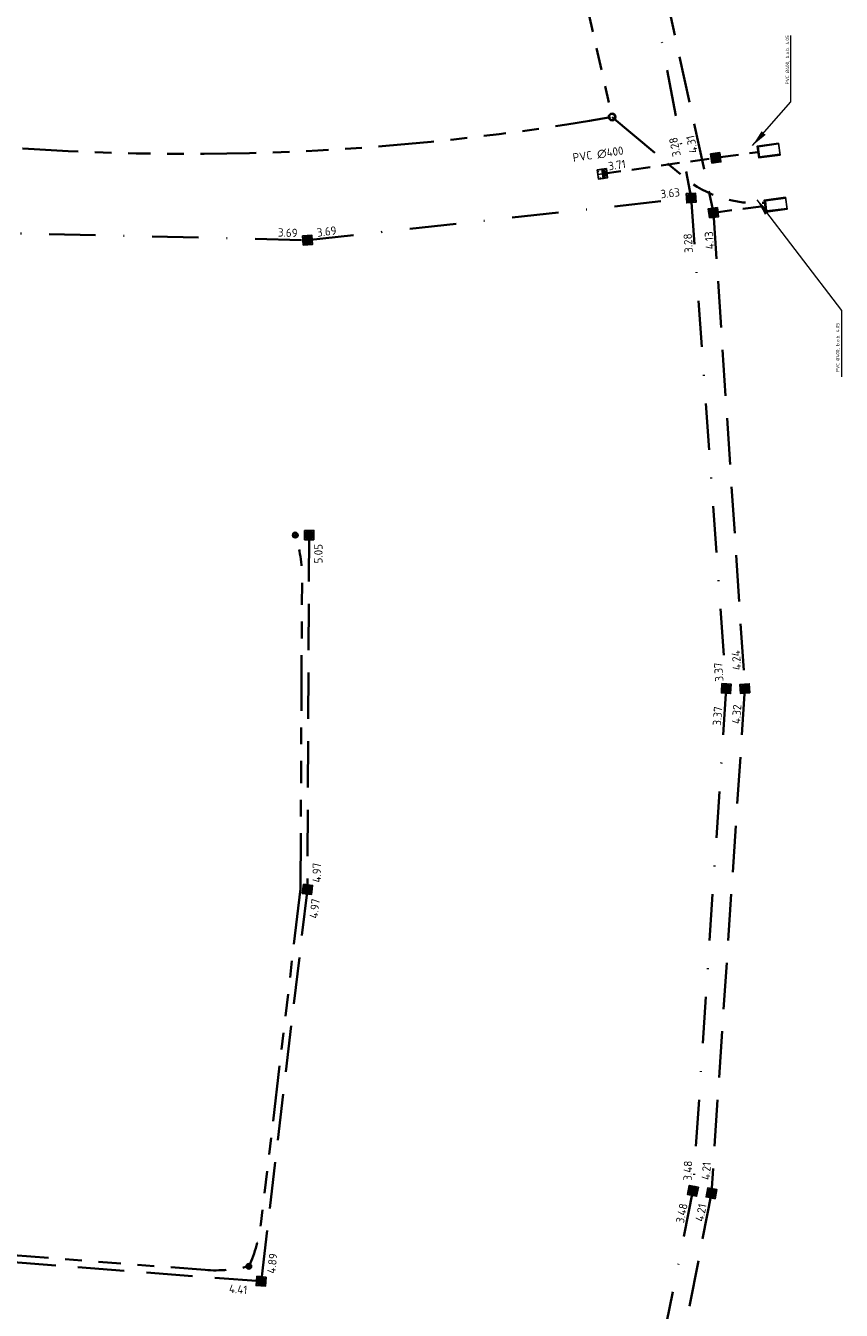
# Model space of a CAD drawing. Extents: x 168266 to 168732, y 448750 to 449580.
# Tile 3 of 22: x 168394 to 168482, y 448862 to 449001. Entities that reach past the tile are written whole.
import ezdxf
from ezdxf.enums import TextEntityAlignment as Align

# ---------------------------------------------------------------- set-up
doc = ezdxf.new("R2010")
doc.units = 0
for name, pattern in [('HIDDENX2', [0.75, 0.5, -0.25]), ('RI-DRAINAGE', [19.2, 6, -1.8, 1.8, -1.8, 2.4, -1.8, 1.8, -1.8]), ('RI-HWA', [7.4, 5, -2.4]), ('RI-HWA_PVC', [6.4, 4, -2.4]), ('RI-VWA', [11, 5, -3, 0, -3])]:
    doc.linetypes.add(name, pattern=pattern)
doc.layers.get('0').update_dxf_attribs({"lineweight": 0})
for name, color, linetype, lineweight, true_color in [('N-OI-RI-DRAINAGE-G', 3, 'RI-DRAINAGE', 35, 0x00ff00), ('N-OI-RI-HWA-G', 150, 'RI-HWA', 35, 0x007fff), ('N-OI-RI-HWA_RIOOLPUT_OVERSTORTPUT-S', 150, 'Continuous', 25, 0x007fff), ('N-OI-RI-VWA-G', 20, 'RI-VWA', 35, 0xff3f00)]:
    doc.layers.add(name, color=color, linetype=linetype, lineweight=lineweight, true_color=true_color)
for name, color, linetype, lineweight in [('N-OI-RI-DRAINAGE_PUT-S', 90, 'Continuous', 25), ('N-OI-RI-HWA_BOB-S', 150, 'Continuous', 25), ('N-OI-RI-HWA_RIOOLPUT_INSPECTIEPUT_BETON-S', 150, 'Continuous', 25), ('N-OI-RI-HWA_TRANSPORTLEIDING_PVC_400-G', 150, 'RI-HWA_PVC', 35), ('N-OI-RI-HWA_UITSTROOMBAK-S', 150, 'Continuous', 25), ('N-OI-RI-M', 7, 'Continuous', 18), ('N-OI-RI-VWA_BOB-S', 20, 'Continuous', 25), ('N-OI-RI-VWA_RIOOLPUT_INSPECTIEPUT-S', 20, 'Continuous', 25), ('N-WE-RI-DRAINAGE_PUT-S', 90, 'Continuous', 25), ('N-WE-RI-HWA_BOB-S', 150, 'Continuous', 25)]:
    doc.layers.add(name, color=color, linetype=linetype, lineweight=lineweight)
doc.styles.add('NLCS-ISO', font='NLCS-ISO.ttf')
doc.styles.add('NLCS-ISO-ANNOTATIEF-T18', font='NLCS-ISO.ttf', dxfattribs={"height": 1.8})
doc.dimstyles.new('NLCS-ANNOTATIEF-T18-PIJL_L2_H1', dxfattribs={"dimtxt": 1.8, "dimasz": 1.8, "dimexe": 2, "dimexo": 2, "dimgap": 0.7, "dimtad": 1, "dimzin": 0, "dimdsep": 46, "dimtxsty": 'NLCS-ISO-ANNOTATIEF-T18', "dimcen": 0, "dimdle": 2, "dimclrd": 256, "dimclre": 256, "dimclrt": 10, "dimadec": 1, "dimazin": 0, "dimtfac": 1, "dimtofl": 0, "dimtmove": 0, "dimatfit": 3, "dimfxl": 2, "dimfxlon": 1, "dimtfillclr": 256, "dimtolj": 1, "dimtzin": 0, "dimlwd": -1, "dimlwe": -1, "dimarcsym": 0})

# ---------------------------------------------------------------- blocks, each defined once
blk = doc.blocks.new('N-SRI-PUT_HWA-SO')
h = blk.add_hatch(color=256)
h.dxf.hatch_style = 1
h.paths.add_polyline_path([(-2, 0, 1), (2, 0, 1)])
at = {"lineweight": -3, "flags": 128}
blk.add_lwpolyline([(-2, -2), (2, -2), (2, 2), (-2, 2)], close=True, dxfattribs=at)
at = {"lineweight": -3}
blk.add_circle((0, 0), 2, dxfattribs=at)
blk = doc.blocks.new('N-SRI-PUT_VWA-SO')
h = blk.add_hatch(color=256)
edge = h.paths.add_edge_path()
edge.add_arc((0, 0), 2, 0, 360)
at = {"flags": 128}
blk.add_lwpolyline([(-2, 2), (2, 2), (2, -2), (-2, -2)], close=True, dxfattribs=at)
at = {"lineweight": -3, "flags": 128}
blk.add_lwpolyline([(2, -2), (2, 2), (-2, 2), (-2, -2)], close=True, dxfattribs=at)
at = {"lineweight": -3}
blk.add_circle((0, 0), 2, dxfattribs=at)
blk = doc.blocks.new('SRI-BOB-SO')
at = {"ltscale": 0.1, "style": 'NLCS-ISO'}
blk.add_attdef('B.O.B.', text='', height=1.8, dxfattribs=at).set_placement((0.05, -0.02), align=Align.BOTTOM_CENTER)
blk = doc.blocks.new('SRI-UITSTROOMBAK-SO')
at = {"color": 7}
for p, q in [((-3.25, 11.56), (3.25, 11.56)), ((-3.25, 0), (-3.25, 11.56)), ((-2.75, 0.5), (-2.75, 11.56)), ((2.75, 0.5), (2.75, 11.56)), ((3.25, 0), (3.25, 11.56)), ((-3.25, 0), (3.25, 0)), ((-2.75, 0.5), (2.75, 0.5))]:
    blk.add_line(p, q, dxfattribs=at)
at = {"flags": 128}
blk.add_lwpolyline([(-3.25, 11.56), (3.25, 11.56), (3.25, 0), (-3.25, 0)], close=True, dxfattribs=at)
blk = doc.blocks.new('SRI-DRAIN_PUT_DOORSPUIT-SO')
at = {"lineweight": -3}
blk.add_hatch(color=256, dxfattribs=at).paths.add_polyline_path([(1.5, 0, 0.267949), (0.75, 1.3), (-0.75, -1.3, 0.57735)])
blk.add_line((-0.75, -1.3), (0.75, 1.3), dxfattribs=at)
for radius in [2, 1.5]:
    blk.add_circle((0, 0), radius, dxfattribs=at)
blk = doc.blocks.new('SRI-DRAIN_PUT-SO')
at = {"lineweight": -3}
for radius in [2, 1.5]:
    blk.add_circle((0, 0), radius, dxfattribs=at)
blk = doc.blocks.new('N-SRI-PUT_OVERSTORT-SO')
at = {"ltscale": 0.1}
blk.add_hatch(color=256, dxfattribs=at).paths.add_polyline_path([(0, 2), (-2, 0), (2, 0)])
for p, q in [((0, 2), (-2, 0)), ((0, 2), (0, -2)), ((0, 2), (2, 0)), ((2, 0), (-2, 0))]:
    blk.add_line(p, q, dxfattribs=at)
at = {"lineweight": -3, "flags": 128}
blk.add_lwpolyline([(-2, -2), (2, -2), (2, 2), (-2, 2)], close=True, dxfattribs=at)
at = {"ltscale": 0.1, "flags": 128}
blk.add_lwpolyline([(0, 2), (-2, 0), (2, 0)], close=True, dxfattribs=at)
at = {"linetype": 'HIDDENX2', "lineweight": -3, "ltscale": 0.25}
blk.add_circle((0, 0), 2, dxfattribs=at)

msp = doc.modelspace()

# ---------------------------------------------------------------- linework, layer by layer
at = {"layer": 'N-OI-RI-DRAINAGE-G', "flags": 128}
for points in [[(168441.26, 449045.61), (168442.31, 449042.04, 0.105281), (168445.27, 449036.55, -0.121081), (168448.48, 449030.14), (168457.36, 448990.96, -0.14845), (168304.01, 449009.69)], [(168457.36, 448990.96), (168465.1, 448984.48, 0.197585), (168473.8, 448981.73)], [(168423.78, 448907.79), (168423.95, 448941.23, 0.079689), (168423.22, 448945.92)], [(168423.78, 448907.79), (168419.52, 448871.69, -0.079557), (168418.22, 448867.13)], [(168371.51, 448869.97), (168413.5, 448866.74, 0.079557), (168418.22, 448867.13)]]:
    msp.add_lwpolyline(points, format="xyb", dxfattribs=at)
at = {"layer": 'N-OI-RI-HWA-G'}
for points in [[(168409.74, 449251.82), (168409.62, 449213.17), (168414.62, 449169.32), (168431.22, 449113.08), (168451.95, 449055.29), (168459.92, 449019.14), (168468.3, 448980.66), (168471.68, 448929.37), (168468.07, 448875), (168458.4, 448824.91)], [(168424.72, 448945.92), (168424.53, 448907.74), (168419.54, 448865.52), (168369.03, 448869.41)]]:
    msp.add_lwpolyline(points, dxfattribs=at)
at = {"layer": 'N-OI-RI-HWA_TRANSPORTLEIDING_PVC_400-G', "ltscale": 0.5, "flags": 128}
for points in [[(168456.32, 448984.84), (168473.09, 448987.19)], [(168468.28, 448980.65), (168473.85, 448981.37)]]:
    msp.add_lwpolyline(points, dxfattribs=at)
at = {"layer": 'N-OI-RI-VWA-G'}
for points in [[(168407.3, 449250.02), (168407.62, 449213.06), (168412.28, 449170.9), (168429.32, 449112.46), (168449.17, 449057.72), (168461.26, 449006.9), (168465.88, 448982.24), (168469.67, 448929.38), (168466.08, 448875.26), (168456.44, 448827.32)], [(168385.6, 448978.6), (168424.54, 448977.69), (168465.88, 448982.24)]]:
    msp.add_lwpolyline(points, dxfattribs=at)

# ---------------------------------------------------------------- block references
at = {"layer": 'N-OI-RI-DRAINAGE_PUT-S', "xscale": 0.2, "yscale": 0.2, "zscale": 0.2}
msp.add_blockref('SRI-DRAIN_PUT-SO', (168457.36, 448990.96), dxfattribs=at)
at = {"layer": 'N-OI-RI-HWA_BOB-S', "xscale": 0.4999999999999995, "yscale": 0.4999999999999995, "zscale": 0.4999999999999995, "rotation": 8.336375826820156}
msp.add_blockref('SRI-BOB-SO', (168455.93, 448986.27), dxfattribs=at).add_auto_attribs({'B.O.B.': 'PVC ∅400'})
at = {"layer": 'N-OI-RI-HWA_RIOOLPUT_INSPECTIEPUT_BETON-S', "zscale": 0.5}
for p, xscale, yscale, rotation in [((168468.54, 448986.56), 0.25, 0.25, 7.365976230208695), ((168468.28, 448980.65), 0.25, 0.25, 7.365976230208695), ((168424.72, 448945.92), 0.25, 0.25, 269.7196350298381), ((168471.68, 448929.37), 0.25, 0.25, 93.8727968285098), ((168424.53, 448907.74), 0.25, 0.25, 263.2626329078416), ((168468.07, 448875), 0.25, 0.25, 79.08798715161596), ((168419.54, 448865.52), 0.2499999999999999, 0.2499999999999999, 175.6000014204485)]:
    msp.add_blockref('N-SRI-PUT_HWA-SO', p, dxfattribs=dict(at, xscale=xscale, yscale=yscale, rotation=rotation))
at = {"layer": 'N-OI-RI-HWA_RIOOLPUT_OVERSTORTPUT-S', "xscale": 0.2499999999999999, "yscale": 0.2499999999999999, "zscale": 0.2499999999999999, "rotation": 277.9629140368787}
msp.add_blockref('N-SRI-PUT_OVERSTORT-SO', (168456.32, 448984.84), dxfattribs=at)
at = {"layer": 'N-OI-RI-HWA_UITSTROOMBAK-S'}
for p, xscale, yscale, zscale, rotation in [((168473.09, 448987.19), 0.2, 0.2, 0.2, 277.9629140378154), ((168473.85, 448981.37), 0.1999999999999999, 0.1999999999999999, 0.1999999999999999, 277.3659762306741)]:
    msp.add_blockref('SRI-UITSTROOMBAK-SO', p, dxfattribs=dict(at, xscale=xscale, yscale=yscale, zscale=zscale, rotation=rotation))
at = {"layer": 'N-OI-RI-VWA_BOB-S'}
for p, xscale, yscale, zscale, rotation, values in [((168464.83, 448987.85), 0.4999999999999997, 0.4999999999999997, 0.4999999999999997, 101.8045044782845, {'B.O.B.': '3.28'}), ((168463.68, 448982.05), 0.5, 0.5, 0.5, 6.390156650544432, {'B.O.B.': '3.63'}), ((168426.67, 448977.92), 0.5, 0.5, 0.5, 7.28564664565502, {'B.O.B.': '3.69'}), ((168422.36, 448977.79), 0.5, 0.5, 0.5, 358.0523077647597, {'B.O.B.': '3.69'}), ((168466.27, 448977.39), 0.4999999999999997, 0.4999999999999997, 0.4999999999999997, 93.73170355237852, {'B.O.B.': '3.28'}), ((168469.56, 448931.19), 0.4999999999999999, 0.4999999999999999, 0.4999999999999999, 94.12941973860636, {'B.O.B.': '3.37'}), ((168469.43, 448926.35), 0.4999999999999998, 0.4999999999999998, 0.4999999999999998, 85.9486282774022, {'B.O.B.': '3.37'}), ((168466.23, 448877.39), 0.4999999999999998, 0.4999999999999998, 0.4999999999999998, 88.2414343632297, {'B.O.B.': '3.48'}), ((168465.56, 448872.69), 0.5, 0.5, 0.5, 78.60529378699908, {'B.O.B.': '3.48'})]:
    msp.add_blockref('SRI-BOB-SO', p, dxfattribs=dict(at, xscale=xscale, yscale=yscale, zscale=zscale, rotation=rotation)).add_auto_attribs(values)
at = {"layer": 'N-OI-RI-VWA_RIOOLPUT_INSPECTIEPUT-S', "xscale": 0.25, "yscale": 0.25, "zscale": 0.5}
for p, rotation in [((168465.88, 448982.24), 273.6199061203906), ((168424.54, 448977.69), 3.625798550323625), ((168469.67, 448929.38), 266.2009893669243), ((168466.08, 448875.26), 259.0744666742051)]:
    msp.add_blockref('N-SRI-PUT_VWA-SO', p, dxfattribs=dict(at, rotation=rotation))
at = {"layer": 'N-WE-RI-DRAINAGE_PUT-S', "xscale": 0.15, "yscale": 0.15}
for p in [(168423.22, 448945.92), (168418.22, 448867.13)]:
    msp.add_blockref('SRI-DRAIN_PUT_DOORSPUIT-SO', p, dxfattribs=at)
at = {"layer": 'N-WE-RI-HWA_BOB-S'}
for p, xscale, yscale, zscale, rotation, values in [((168466.66, 448988.15), 0.5, 0.5, 0.5, 102.4861054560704, {'B.O.B.': '4.31'}), ((168457.97, 448985.08), 0.4999999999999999, 0.4999999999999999, 0.4999999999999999, 8.33245086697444, {'B.O.B.': '3.71'}), ((168468.55, 448977.69), 0.5, 0.5, 0.5, 93.87279682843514, {'B.O.B.': '4.13'}), ((168426.42, 448943.88), 0.5, 0.5, 0.5, 89.71963502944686, {'B.O.B.': '5.05'}), ((168471.47, 448932.45), 0.5, 0.5, 0.5, 93.87279682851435, {'B.O.B.': '4.24'}), ((168471.49, 448926.54), 0.5, 0.5, 0.5, 86.2009893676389, {'B.O.B.': '4.32'}), ((168426.25, 448909.52), 0.5, 0.5, 0.5, 89.71963502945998, {'B.O.B.': '4.97'}), ((168426.01, 448905.57), 0.4999999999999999, 0.4999999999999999, 0.4999999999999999, 83.26263290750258, {'B.O.B.': '4.97'}), ((168468.22, 448877.33), 0.5, 0.5, 0.5, 86.20098936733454, {'B.O.B.': '4.21'}), ((168467.63, 448872.76), 0.5, 0.5, 0.5, 79.0744666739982, {'B.O.B.': '4.21'}), ((168421.44, 448867.34), 0.4999999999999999, 0.4999999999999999, 0.4999999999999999, 83.26263290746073, {'B.O.B.': '4.89'}), ((168416.99, 448863.96), 0.5, 0.5, 0.5, 355.6000014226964, {'B.O.B.': '4.41'})]:
    msp.add_blockref('SRI-BOB-SO', p, dxfattribs=dict(at, xscale=xscale, yscale=yscale, zscale=zscale, rotation=rotation)).add_auto_attribs(values)

# ---------------------------------------------------------------- texts
at = {"layer": 'N-OI-RI-M', "color": 10, "char_height": 0.36, "attachment_point": 1, "rotation": 90, "style": 'NLCS-ISO-ANNOTATIEF-T18'}
for insert in [(168476.07, 448994.47), (168481.49, 448963.48)]:
    msp.add_mtext('\\A1;PVC %%C400, b.o.b. 4.05', dxfattribs=dict(at, insert=insert))

# ---------------------------------------------------------------- leaders
at = {"layer": 'N-OI-RI-M', "annotation_type": 0, "has_hookline": 1, "text_width": 4.66, "horizontal_direction": (0, 1, 0)}
for points, hookline_direction in [([(168472.5, 448987.88), (168476.64, 448992.58), (168476.64, 448994.38)], 0), ([(168472.98, 448982.04), (168482.07, 448970.13), (168482.07, 448968.33)], 1)]:
    msp.add_leader(points, dimstyle='NLCS-ANNOTATIEF-T18-PIJL_L2_H1', override={"dimscale": 0, "dimgap": 0.7, "dimtad": 1}, dxfattribs=dict(at, hookline_direction=hookline_direction))

doc.saveas('drawing.dxf')
